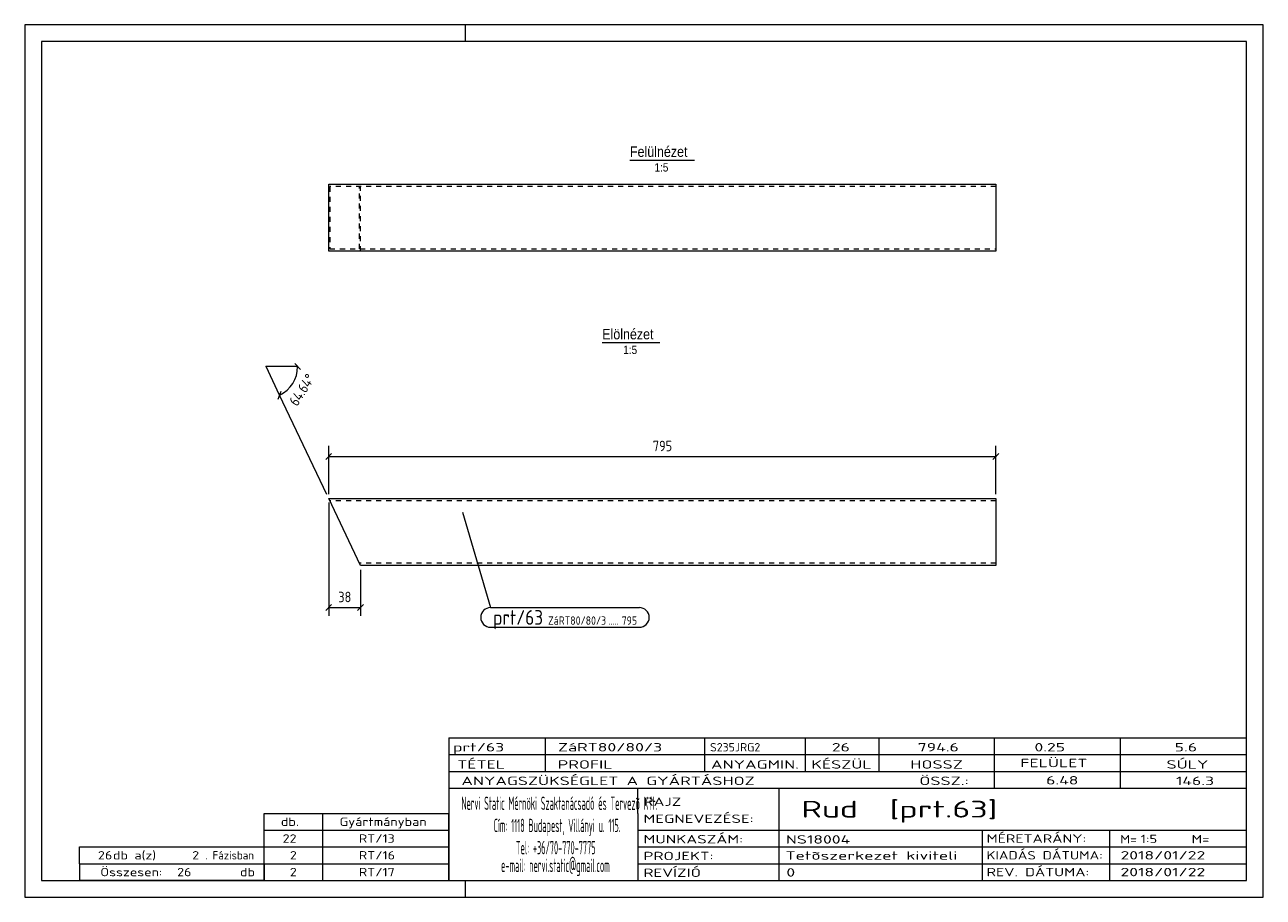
# Model space of a CAD drawing. Header units: millimetres. Extents: x 1 to 296, y 1 to 209.
import ezdxf

# ---------------------------------------------------------------- set-up
doc = ezdxf.new("R2010")
doc.units = ezdxf.units.MM
doc.header["$LTSCALE"] = 0.6
doc.linetypes.add('XKITLINE00', pattern=[0])
doc.linetypes.add('XKITLINE02', pattern=[4, 2, -2])
for name, color, linetype, lineweight in [('DrawingSheet', 5, 'Continuous', 0), ('OtherObjectType', 1, 'Continuous', 0), ('Part', 2, 'Continuous', 0), ('PartMark', 3, 'Continuous', 0), ('Z-DIMENSIONS', 1, 'Continuous', 0)]:
    doc.layers.add(name, color=color, linetype=linetype, lineweight=lineweight)
doc.styles.add('ARIAL', font='ARIAL.TTF')
doc.styles.add('ISOCPEUR', font='ISOCPEUR.TTF')

msp = doc.modelspace()

# ---------------------------------------------------------------- linework, layer by layer
at = {"layer": 'DrawingSheet', "color": 2, "linetype": 'XKITLINE00', "lineweight": 0}
for p, q in [((296, 209), (1, 209)), ((1, 209), (1, 1)), ((106, 205), (106, 209)), ((296, 1), (296, 209)), ((106, 1), (106, 5)), ((1, 1), (296, 1))]:
    msp.add_line(p, q, dxfattribs=at)
at = {"layer": 'DrawingSheet', "color": 3, "linetype": 'XKITLINE00', "lineweight": 0}
for p, q in [((292, 205), (5, 205)), ((5, 205), (5, 5)), ((292, 5), (292, 205)), ((5, 5), (292, 5))]:
    msp.add_line(p, q, dxfattribs=at)
at = {"layer": 'OtherObjectType', "color": 6, "linetype": 'XKITLINE00', "lineweight": 0}
for p, q in [((145.16, 176.75), (160.55, 176.75)), ((138.55, 133.25), (152.27, 133.25))]:
    msp.add_line(p, q, dxfattribs=at)
at = {"layer": 'OtherObjectType', "color": 7, "linetype": 'XKITLINE00', "lineweight": 0}
for p, q in [((102, 39), (292, 39)), ((102, 39), (102, 35)), ((102, 39), (292, 39)), ((125, 35), (125, 39)), ((163, 35), (163, 39)), ((187, 35), (187, 39)), ((204.5, 35), (204.5, 39)), ((232, 35), (232, 39)), ((262, 35), (262, 39)), ((292, 35), (292, 39)), ((102, 35), (292, 35)), ((102, 35), (102, 5)), ((102, 35), (292, 35)), ((125, 31), (125, 35)), ((163, 31), (163, 35)), ((187, 31), (187, 35)), ((204.5, 31), (204.5, 35)), ((232, 31), (232, 35)), ((262, 31), (262, 35)), ((292, 31), (292, 35)), ((102, 31), (292, 31)), ((232, 27), (232, 31)), ((262, 27), (262, 31)), ((292, 27), (292, 31)), ((102, 27), (292, 27)), ((147, 21), (147, 27)), ((180.7, 17), (180.7, 27)), ((292, 21), (292, 27)), ((58, 21), (102, 21)), ((58, 17), (58, 21)), ((72, 17), (72, 21)), ((102, 17), (102, 21)), ((147, 21), (147, 5)), ((292, 17), (292, 21)), ((58, 17), (102, 17)), ((58, 13), (58, 17)), ((72, 13), (72, 17)), ((102, 13), (102, 17)), ((147, 17), (292, 17)), ((180.7, 5), (180.7, 17)), ((229.16, 13), (229.16, 17)), ((259.5, 5), (259.5, 17)), ((292, 13), (292, 17)), ((14, 9), (14, 13)), ((14, 13), (58, 13)), ((14, 13), (58, 13)), ((58, 9), (58, 13)), ((58, 13), (102, 13)), ((58, 9), (58, 13)), ((72, 9), (72, 13)), ((102, 9), (102, 13)), ((147, 13), (292, 13)), ((229.16, 5), (229.16, 13)), ((292, 9), (292, 13)), ((14, 9), (58, 9)), ((14, 9), (14, 5)), ((14, 9), (58, 9)), ((58, 9), (58, 5)), ((58, 9), (102, 9)), ((58, 5), (58, 9)), ((72, 5), (72, 9)), ((102, 5), (102, 9)), ((147, 9), (292, 9)), ((292, 5), (292, 9)), ((58, 5), (14, 5)), ((58, 5), (102, 5)), ((102, 5), (292, 5)), ((139.5, 5), (292, 5))]:
    msp.add_line(p, q, dxfattribs=at)
at = {"layer": 'Part', "color": 2, "linetype": 'XKITLINE00', "lineweight": 0}
for p, q in [((73.39, 155), (73.39, 171)), ((73.39, 171), (232.32, 171)), ((232.32, 171), (232.32, 155)), ((232.32, 155), (73.39, 155)), ((80.98, 80.08), (73.39, 96.08)), ((73.39, 96.08), (232.32, 96.08)), ((232.32, 96.08), (232.32, 80.08)), ((232.32, 80.08), (80.98, 80.08))]:
    msp.add_line(p, q, dxfattribs=at)
at = {"layer": 'Part', "color": 7, "linetype": 'XKITLINE02', "lineweight": 0}
for p, q in [((232.32, 170.4), (73.68, 170.4)), ((73.68, 170.4), (73.68, 155.6)), ((80.7, 155.6), (80.7, 170.4)), ((80.98, 155), (80.98, 171)), ((73.68, 155.6), (232.32, 155.6)), ((232.32, 95.48), (73.68, 95.48)), ((232.32, 80.68), (80.7, 80.68))]:
    msp.add_line(p, q, dxfattribs=at)
at = {"layer": 'PartMark', "color": 7, "linetype": 'XKITLINE00', "lineweight": 0}
for p, q in [((105.24, 92.82), (111.97, 70.06)), ((111.97, 70.06), (147.39, 70.06)), ((111.97, 65.36), (147.39, 65.36))]:
    msp.add_line(p, q, dxfattribs=at)
for centre, start, end in [((111.97, 67.71), 90, 270), ((147.39, 67.71), 270, 90)]:
    msp.add_arc(centre, 2.35, start, end, dxfattribs=at)
at = {"layer": 'Z-DIMENSIONS', "color": 7, "linetype": 'XKITLINE00', "lineweight": 0}
for p, q in [((66, 127.5), (58.5, 127.5)), ((61.71, 120.72), (58.5, 127.5)), ((66.71, 126.79), (65.29, 128.21)), ((61.38, 119.78), (62.05, 121.66)), ((72.97, 96.98), (61.71, 120.72)), ((74.1, 106.79), (72.69, 105.37)), ((73.39, 97.08), (73.39, 108.58)), ((233.03, 106.79), (231.61, 105.37)), ((232.32, 97.08), (232.32, 108.58)), ((73.39, 106.08), (232.32, 106.08)), ((73.39, 95.08), (73.39, 68.08)), ((80.98, 79.08), (80.98, 68.08)), ((74.1, 70.79), (72.69, 69.37)), ((73.39, 70.08), (80.98, 70.08)), ((81.69, 70.79), (80.27, 69.37))]:
    msp.add_line(p, q, dxfattribs=at)
msp.add_arc((58.5, 127.5), 7.5, 295.3639, 360, dxfattribs=at)
at = {"layer": 'Z-DIMENSIONS', "color": 7}
for p in [(58.5, 127.5), (66, 127.5), (61.71, 120.72)]:
    msp.add_point(p, dxfattribs=at)
at = {"layer": 'Z-DIMENSIONS', "color": 3}
for p in [(73.39, 106.08), (232.32, 106.08), (73.39, 70.08), (80.98, 70.08)]:
    msp.add_point(p, dxfattribs=at)

# ---------------------------------------------------------------- texts
at = {"layer": 'OtherObjectType', "color": 6, "style": 'ARIAL', "width": 0.85}
for s, height, p in [('Felülnézet', 2.5, (145.16, 177.5)), ('1:5', 2, (151, 174)), ('Elölnézet', 2.5, (138.55, 134)), ('1:5', 2, (143.56, 130.5))]:
    msp.add_text(s, height=height, dxfattribs=at).set_placement(p)
at = {"layer": 'OtherObjectType', "color": 7, "style": 'ISOCPEUR'}
for s, height, width, p in [('prt/63', 2, 1.525501, (103, 35.76)), ('ZáRT80/80/3', 2, 1.525501, (128, 35.76)), ('S235JRG2', 2, 1.02, (164.22, 35.76)), ('26', 2, 1.525501, (193.24, 35.76)), ('794.6', 2, 1.525501, (213.7, 35.76)), ('0.25', 2, 1.525501, (241.51, 35.76)), ('5.6', 2, 1.525501, (274.91, 35.76)), ('TÉTEL', 2, 1.525501, (104, 31.66)), ('PROFIL', 2, 1.525501, (127.96, 31.66)), ('ANYAGMIN.', 2, 1.525501, (164.47, 31.66)), ('KÉSZÜL', 2, 1.525501, (188.37, 31.66)), ('HOSSZ', 2, 1.525501, (211.96, 31.66)), ('FELÜLET', 2, 1.525501, (238.13, 32)), ('SÚLY', 2, 1.525501, (272.96, 31.66)), ('ANYAGSZÜKSÉGLET A GYÁRTÁSHOZ', 2, 1.525501, (105, 27.75)), ('ÖSSZ.:', 2, 1.525501, (214.1, 27.75)), ('6.48', 2, 1.525501, (244.28, 27.88)), ('146.3', 2, 1.525501, (275.21, 27.75)), ('Nervi Static Mérnöki\xa0Szaktanácsadó\xa0és\xa0Tervezõ Kft.', 3.1765, 0.403093, (105, 21.82)), ('RAJZ', 2, 1.445, (148.38, 22.78)), ('Rud  [prt.63]', 4, 1.474651, (186, 20)), ('MEGNEVEZÉSE:', 2, 1.445, (148.38, 18.72)), ('db.', 2, 1.211571, (62, 18)), ('Gyártmányban', 2, 1.211571, (76, 18)), ('Cím:\xa01118 Budapest, Villányi u. 115.', 3.1765, 0.403093, (112.69, 16.53)), ('22', 2, 1.211571, (62.43, 14)), ('RT/13', 2, 1.211571, (80.57, 14)), ('MUNKASZÁM:', 2, 1.445, (148.38, 13.84)), ('NS18004', 2, 1.525501, (182.28, 13.78)), ('MÉRETARÁNY:', 2, 1.36, (230.1, 14)), ('M=', 2, 1.211571, (261.91, 13.84)), ('1:5', 2, 1.275, (266.79, 13.9)), ('M=', 2, 1.275, (278.95, 13.87)), ('26', 2, 1.211571, (18.43, 10)), ('db a(z)', 2, 1.211571, (22, 10)), ('2', 2, 1.211571, (40.86, 10)), ('. Fázisban', 2, 0.935, (44, 10)), ('2', 2, 1.211571, (64.14, 10)), ('RT/16', 2, 1.211571, (80.57, 10)), ('Tel:\xa0+36/70-770-7775', 3.1765, 0.403093, (117.97, 11.24)), ('PROJEKT:', 2, 1.445, (148.38, 9.84)), ('Tetõszerkezet kiviteli ', 2, 1.525501, (182.2, 9.94)), ('KIADÁS DÁTUMA:', 2, 1.275, (230.1, 10)), ('2018/01/22', 2, 1.525501, (262, 10)), ('e-mail:\xa0nervi.static@gmail.com', 3.1765, 0.403093, (114.45, 7)), ('Összesen:            db', 2, 1.211571, (19, 6)), ('26', 2, 1.211571, (37.29, 6)), ('2', 2, 1.211571, (64.14, 6)), ('RT/17', 2, 1.211571, (80.57, 6)), ('REVÍZIÓ', 2, 1.445, (148.38, 5.84)), ('0', 2, 1.525501, (182.41, 5.92)), ('REV. DÁTUMA:', 2, 1.36, (230.1, 6)), ('2018/01/22', 2, 1.525501, (262, 6))]:
    msp.add_text(s, height=height, dxfattribs=dict(at, width=width)).set_placement(p)
at = {"layer": 'PartMark', "color": 3, "style": 'ISOCPEUR', "width": 0.85}
msp.add_text('prt/63', height=3.5, dxfattribs=at).set_placement((112.57, 65.96))
at = {"layer": 'PartMark', "color": 4, "style": 'ISOCPEUR', "width": 0.85}
for s, p in [('ZáRT80/80/3', (125.65, 65.96)), ('795', (143.18, 65.96)), ('.....', (140, 65.96))]:
    msp.add_text(s, height=2, dxfattribs=at).set_placement(p)
at = {"layer": 'Z-DIMENSIONS', "color": 3, "style": 'ISOCPEUR', "width": 0.85}
msp.add_text('64.64°', height=2.5, rotation=57.6797, dxfattribs=at).set_placement((65.9, 117.86))
for s, p in [('795', (150.6, 107.33)), ('38', (75.68, 71.33))]:
    msp.add_text(s, height=2.5, dxfattribs=at).set_placement(p)

doc.saveas('drawing.dxf')
